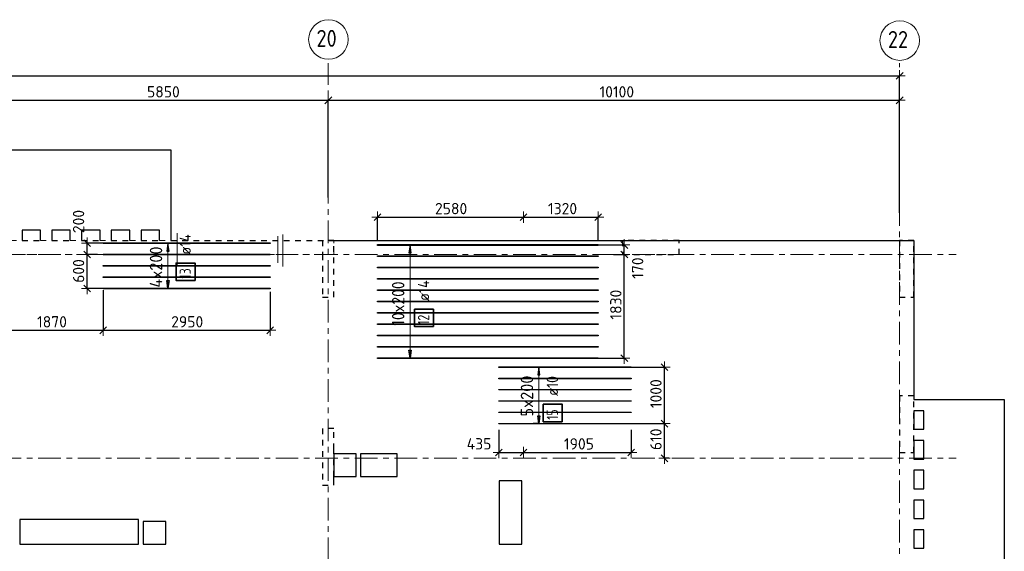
# Model space of a CAD drawing. Header units: metres. Extents: x -38 to 97, y -15 to 21.
# Tile 15 of 216: x 46 to 63, y 11 to 21. Entities that reach past the tile are written whole.
import ezdxf

# ---------------------------------------------------------------- set-up
doc = ezdxf.new("R2010")
doc.units = ezdxf.units.M
doc.header["$PDMODE"] = 65
for name, pattern in [('______11', [0.5, 0.4, -0.05, 0, -0.05]), ('______2', [0.0405, 0.03, -0.0105]), ('______3', [0.5, 0.4, -0.1]), ('______5', [1.1, 0.8, -0.1, 0.1, -0.1])]:
    doc.linetypes.add(name, pattern=pattern)
for name, color, linetype, lineweight in [('XR$2$Осевая линия (1)', 7, '______5', 13), ('XR$2$Размерная линия (1)', 7, 'Continuous', 13), ('XR$5$Балка (1)', 7, '______3', 13), ('XR$5$Перекрытие (1)', 7, 'Continuous', 35), ('XR$5$Размерная линия (1)', 7, 'Continuous', 13)]:
    doc.layers.add(name, color=color, linetype=linetype, lineweight=lineweight)
doc.layers.add('XR$5$Арм.стержн.Доп. Арм верхн.зоны Х', color=7, linetype='Continuous', lineweight=35, true_color=0x8c8cff)
doc.layers.add('XR$7$Стена_ бетон несущ.', color=7, linetype='Continuous', lineweight=70, true_color=0xb4b496)
doc.styles.add('ISOCPEUR', font='txt')
doc.dimstyles.new('DIMSTYLE_3', dxfattribs={"dimtxt": 0.2, "dimasz": 0.2, "dimexe": 0, "dimexo": 0, "dimgap": 0.1, "dimtad": 2, "dimdec": 0, "dimlfac": 1000, "dimrnd": 5, "dimzin": 12, "dimdsep": 46, "dimtxsty": 'ISOCPEUR', "dimblk1": 'ALL_ML_STRICH', "dimblk2": 'ALL_ML_STRICH', "dimsah": 1, "dimcen": 0, "dimclrd": 7, "dimclre": 256, "dimclrt": 7, "dimadec": 0, "dimazin": 0, "dimtfac": 1, "dimtdec": 0, "dimtix": 1, "dimtmove": 2, "dimatfit": 3, "dimfxl": 0, "dimtzin": 0, "dimlwd": 0, "dimlwe": -3, "dimarcsym": 0})
doc.dimstyles.new('DIMSTYLE_36', dxfattribs={"dimtxt": 0.2, "dimasz": 0.2, "dimexe": 0, "dimexo": 0, "dimgap": 0.1, "dimtad": 2, "dimdec": 0, "dimlfac": 1000, "dimrnd": 5, "dimzin": 12, "dimdsep": 46, "dimtxsty": 'ISOCPEUR', "dimblk1": 'ALL_ML_STRICH', "dimblk2": 'ALL_ML_STRICH', "dimsah": 1, "dimcen": 0, "dimclrd": 7, "dimclre": 256, "dimclrt": 7, "dimadec": 0, "dimazin": 0, "dimtfac": 1, "dimtdec": 0, "dimtix": 1, "dimtmove": 2, "dimatfit": 3, "dimfxl": 0, "dimtvp": 1.2, "dimtzin": 0, "dimlwd": 0, "dimlwe": -3, "dimarcsym": 0})
doc.dimstyles.new('DIMSTYLE_40', dxfattribs={"dimtxt": 0.2, "dimasz": 0.2, "dimexe": 0, "dimexo": 0, "dimgap": 0.1, "dimtad": 0, "dimdec": 0, "dimlfac": 1000, "dimrnd": 5, "dimzin": 12, "dimdsep": 46, "dimtxsty": 'ISOCPEUR', "dimblk1": 'ALL_ML_STRICH', "dimblk2": 'ALL_ML_STRICH', "dimsah": 1, "dimcen": 0, "dimclrd": 7, "dimclre": 256, "dimclrt": 7, "dimadec": 0, "dimazin": 0, "dimtfac": 1, "dimtdec": 0, "dimtix": 1, "dimtmove": 2, "dimatfit": 3, "dimfxl": 0, "dimtvp": 1.2, "dimtzin": 0, "dimlwd": 0, "dimlwe": -3, "dimarcsym": 0})

# ---------------------------------------------------------------- blocks, each defined once
blk = doc.blocks.new('ALL_ML_STRICH')
at = {"color": 0, "linetype": 'ByBlock', "lineweight": -2}
for p, q in [((-1, 0), (0.5, 0)), ((-0.3, -0.3), (0.3, 0.3)), ((0, -0.5), (0, 0.5))]:
    blk.add_line(p, q, dxfattribs=at)
blk = doc.blocks.new('*D11')
at = {"layer": 'DEFPOINTS', "color": 7, "linetype": 'Continuous', "lineweight": 13, "transparency": 33554687}
for p in [(0.5, 19.557), (0.5, 19.377), (61.6, 17.12)]:
    blk.add_point(p, dxfattribs=at)
at = {"layer": 'XR$2$Размерная линия (1)', "color": 9, "linetype": 'Continuous', "lineweight": -2, "true_color": 0xc7c7c7, "transparency": 33554687}
for p, q in [((0.5, 19.357), (0.5, 19.557)), ((61.6, 17.14), (61.6, 19.557))]:
    blk.add_line(p, q, dxfattribs=at)
at = {"layer": 'XR$2$Размерная линия (1)', "color": 7, "linetype": 'Continuous', "lineweight": -2, "transparency": 33554687}
blk.add_line((0.5, 19.557), (61.6, 19.557), dxfattribs=at)
at = {"layer": 'XR$2$Размерная линия (1)', "color": 7, "linetype": 'Continuous', "lineweight": 13, "transparency": 33554687, "xscale": 0.2, "yscale": 0.2, "zscale": 0.2, "rotation": 180}
blk.add_blockref('ALL_ML_STRICH', (0.5, 19.557), dxfattribs=at)
at = {"layer": 'XR$2$Размерная линия (1)', "color": 7, "linetype": 'Continuous', "lineweight": 13, "transparency": 33554687, "xscale": 0.2, "yscale": 0.2, "zscale": 0.2}
blk.add_blockref('ALL_ML_STRICH', (61.6, 19.557), dxfattribs=at)
at = {"layer": 'XR$2$Размерная линия (1)', "color": 7, "linetype": 'Continuous', "lineweight": 13, "transparency": 33554687, "insert": (31.1, 19.707), "char_height": 0.2, "width": 1, "attachment_point": 5, "style": 'ISOCPEUR'}
blk.add_mtext('\\A1;{61100}', dxfattribs=at)
blk = doc.blocks.new('*D37')
at = {"layer": 'DEFPOINTS', "color": 7, "linetype": 'Continuous', "lineweight": 13, "transparency": 33554687}
for p in [(45.65, 19.126), (45.65, 19.05), (51.5, 17.39)]:
    blk.add_point(p, dxfattribs=at)
at = {"layer": 'XR$2$Размерная линия (1)', "color": 9, "linetype": 'Continuous', "lineweight": -2, "true_color": 0xc7c7c7, "transparency": 33554687}
for p, q in [((45.65, 19.07), (45.65, 19.126)), ((51.5, 17.41), (51.5, 19.126))]:
    blk.add_line(p, q, dxfattribs=at)
at = {"layer": 'XR$2$Размерная линия (1)', "color": 7, "linetype": 'Continuous', "lineweight": -2, "transparency": 33554687}
blk.add_line((45.65, 19.126), (51.5, 19.126), dxfattribs=at)
at = {"layer": 'XR$2$Размерная линия (1)', "color": 7, "linetype": 'Continuous', "lineweight": 13, "transparency": 33554687, "xscale": 0.2, "yscale": 0.2, "zscale": 0.2, "rotation": 180}
blk.add_blockref('ALL_ML_STRICH', (45.65, 19.126), dxfattribs=at)
at = {"layer": 'XR$2$Размерная линия (1)', "color": 7, "linetype": 'Continuous', "lineweight": 13, "transparency": 33554687, "xscale": 0.2, "yscale": 0.2, "zscale": 0.2}
blk.add_blockref('ALL_ML_STRICH', (51.5, 19.126), dxfattribs=at)
at = {"layer": 'XR$2$Размерная линия (1)', "color": 7, "linetype": 'Continuous', "lineweight": 13, "transparency": 33554687, "insert": (48.585, 19.276), "char_height": 0.2, "width": 0.8, "attachment_point": 5, "style": 'ISOCPEUR'}
blk.add_mtext('\\A1;{5850}', dxfattribs=at)
blk = doc.blocks.new('*D38')
at = {"layer": 'DEFPOINTS', "color": 7, "linetype": 'Continuous', "lineweight": 13, "transparency": 33554687}
for p in [(51.5, 19.126), (61.6, 17.491), (51.5, 17.39)]:
    blk.add_point(p, dxfattribs=at)
at = {"layer": 'XR$2$Размерная линия (1)', "color": 9, "linetype": 'Continuous', "lineweight": -2, "true_color": 0xc7c7c7, "transparency": 33554687}
for p, q in [((51.5, 17.41), (51.5, 19.126)), ((61.6, 17.511), (61.6, 19.126))]:
    blk.add_line(p, q, dxfattribs=at)
at = {"layer": 'XR$2$Размерная линия (1)', "color": 7, "linetype": 'Continuous', "lineweight": -2, "transparency": 33554687}
blk.add_line((51.5, 19.126), (61.6, 19.126), dxfattribs=at)
at = {"layer": 'XR$2$Размерная линия (1)', "color": 7, "linetype": 'Continuous', "lineweight": 13, "transparency": 33554687, "xscale": 0.2, "yscale": 0.2, "zscale": 0.2, "rotation": 180}
blk.add_blockref('ALL_ML_STRICH', (51.5, 19.126), dxfattribs=at)
at = {"layer": 'XR$2$Размерная линия (1)', "color": 7, "linetype": 'Continuous', "lineweight": 13, "transparency": 33554687, "xscale": 0.2, "yscale": 0.2, "zscale": 0.2}
blk.add_blockref('ALL_ML_STRICH', (61.6, 19.126), dxfattribs=at)
at = {"layer": 'XR$2$Размерная линия (1)', "color": 7, "linetype": 'Continuous', "lineweight": 13, "transparency": 33554687, "insert": (56.6, 19.276), "char_height": 0.2, "width": 1, "attachment_point": 5, "style": 'ISOCPEUR'}
blk.add_mtext('\\A1;{10100}', dxfattribs=at)
blk = doc.blocks.new('*D636')
at = {"layer": 'DEFPOINTS', "color": 7, "linetype": 'Continuous', "lineweight": 13, "transparency": 33554687}
for p in [(47.4, 16.4), (47.236, 15.8), (47.577, 15.8)]:
    blk.add_point(p, dxfattribs=at)
at = {"layer": 'XR$5$Размерная линия (1)', "color": 9, "linetype": 'Continuous', "lineweight": -2, "true_color": 0xc7c7c7, "transparency": 33554687}
for p, q in [((47.42, 16.4), (47.236, 16.4)), ((47.557, 15.8), (47.236, 15.8))]:
    blk.add_line(p, q, dxfattribs=at)
at = {"layer": 'XR$5$Размерная линия (1)', "color": 7, "linetype": 'Continuous', "lineweight": -2, "transparency": 33554687}
blk.add_line((47.236, 15.8), (47.236, 16.4), dxfattribs=at)
at = {"layer": 'XR$5$Размерная линия (1)', "color": 7, "linetype": 'Continuous', "lineweight": 13, "transparency": 33554687, "xscale": 0.2, "yscale": 0.2, "zscale": 0.2}
for p, rotation in [((47.236, 16.4), 90), ((47.236, 15.8), 270)]:
    blk.add_blockref('ALL_ML_STRICH', p, dxfattribs=dict(at, rotation=rotation))
at = {"layer": 'XR$5$Размерная линия (1)', "color": 7, "linetype": 'Continuous', "lineweight": 13, "transparency": 33554687, "insert": (47.086, 16.11), "char_height": 0.2, "width": 0.6, "attachment_point": 5, "rotation": 90, "style": 'ISOCPEUR'}
blk.add_mtext('\\A1;{600}', dxfattribs=at)
blk = doc.blocks.new('*D637')
at = {"layer": 'DEFPOINTS', "color": 7, "linetype": 'Continuous', "lineweight": 13, "transparency": 33554687}
for p in [(47.563, 16.6), (47.236, 16.4), (47.4, 16.4)]:
    blk.add_point(p, dxfattribs=at)
at = {"layer": 'XR$5$Размерная линия (1)', "color": 9, "linetype": 'Continuous', "lineweight": -2, "true_color": 0xc7c7c7, "transparency": 33554687}
for p, q in [((47.543, 16.6), (47.236, 16.6)), ((47.42, 16.4), (47.236, 16.4))]:
    blk.add_line(p, q, dxfattribs=at)
at = {"layer": 'XR$5$Размерная линия (1)', "color": 7, "linetype": 'Continuous', "lineweight": -2, "transparency": 33554687}
blk.add_line((47.236, 16.4), (47.236, 16.6), dxfattribs=at)
at = {"layer": 'XR$5$Размерная линия (1)', "color": 7, "linetype": 'Continuous', "lineweight": 13, "transparency": 33554687, "xscale": 0.2, "yscale": 0.2, "zscale": 0.2}
for p, rotation in [((47.236, 16.6), 90), ((47.236, 16.4), 270)]:
    blk.add_blockref('ALL_ML_STRICH', p, dxfattribs=dict(at, rotation=rotation))
at = {"layer": 'XR$5$Размерная линия (1)', "color": 7, "linetype": 'Continuous', "lineweight": 13, "transparency": 33554687, "insert": (47.086, 16.984), "char_height": 0.2, "width": 0.6, "attachment_point": 5, "rotation": 90, "style": 'ISOCPEUR'}
blk.add_mtext('\\A1;{200}', dxfattribs=at)
blk = doc.blocks.new('*D638')
at = {"layer": 'DEFPOINTS', "color": 7, "linetype": 'Continuous', "lineweight": 13, "transparency": 33554687}
for p in [(47.521, 15.793), (45.65, 15.632), (45.65, 15.062)]:
    blk.add_point(p, dxfattribs=at)
at = {"layer": 'XR$5$Размерная линия (1)', "color": 9, "linetype": 'Continuous', "lineweight": -2, "true_color": 0xc7c7c7, "transparency": 33554687}
for p, q in [((47.521, 15.773), (47.521, 15.062)), ((45.65, 15.612), (45.65, 15.062))]:
    blk.add_line(p, q, dxfattribs=at)
at = {"layer": 'XR$5$Размерная линия (1)', "color": 7, "linetype": 'Continuous', "lineweight": -2, "transparency": 33554687}
blk.add_line((45.65, 15.062), (47.521, 15.062), dxfattribs=at)
at = {"layer": 'XR$5$Размерная линия (1)', "color": 7, "linetype": 'Continuous', "lineweight": 13, "transparency": 33554687, "xscale": 0.2, "yscale": 0.2, "zscale": 0.2, "rotation": 180}
blk.add_blockref('ALL_ML_STRICH', (45.65, 15.062), dxfattribs=at)
at = {"layer": 'XR$5$Размерная линия (1)', "color": 7, "linetype": 'Continuous', "lineweight": 13, "transparency": 33554687, "xscale": 0.2, "yscale": 0.2, "zscale": 0.2}
blk.add_blockref('ALL_ML_STRICH', (47.521, 15.062), dxfattribs=at)
at = {"layer": 'XR$5$Размерная линия (1)', "color": 7, "linetype": 'Continuous', "lineweight": 13, "transparency": 33554687, "insert": (46.616, 15.212), "char_height": 0.2, "width": 0.8, "attachment_point": 5, "style": 'ISOCPEUR'}
blk.add_mtext('\\A1;{1870}', dxfattribs=at)
blk = doc.blocks.new('*D639')
at = {"layer": 'DEFPOINTS', "color": 7, "linetype": 'Continuous', "lineweight": 13, "transparency": 33554687}
for p in [(47.521, 15.793), (50.471, 15.759), (47.521, 15.062)]:
    blk.add_point(p, dxfattribs=at)
at = {"layer": 'XR$5$Размерная линия (1)', "color": 9, "linetype": 'Continuous', "lineweight": -2, "true_color": 0xc7c7c7, "transparency": 33554687}
for p, q in [((47.521, 15.773), (47.521, 15.062)), ((50.471, 15.739), (50.471, 15.062))]:
    blk.add_line(p, q, dxfattribs=at)
at = {"layer": 'XR$5$Размерная линия (1)', "color": 7, "linetype": 'Continuous', "lineweight": -2, "transparency": 33554687}
blk.add_line((47.521, 15.062), (50.471, 15.062), dxfattribs=at)
at = {"layer": 'XR$5$Размерная линия (1)', "color": 7, "linetype": 'Continuous', "lineweight": 13, "transparency": 33554687, "xscale": 0.2, "yscale": 0.2, "zscale": 0.2, "rotation": 180}
blk.add_blockref('ALL_ML_STRICH', (47.521, 15.062), dxfattribs=at)
at = {"layer": 'XR$5$Размерная линия (1)', "color": 7, "linetype": 'Continuous', "lineweight": 13, "transparency": 33554687, "xscale": 0.2, "yscale": 0.2, "zscale": 0.2}
blk.add_blockref('ALL_ML_STRICH', (50.471, 15.062), dxfattribs=at)
at = {"layer": 'XR$5$Размерная линия (1)', "color": 7, "linetype": 'Continuous', "lineweight": 13, "transparency": 33554687, "insert": (49.006, 15.212), "char_height": 0.2, "width": 0.8, "attachment_point": 5, "style": 'ISOCPEUR'}
blk.add_mtext('\\A1;{2950}', dxfattribs=at)
blk = doc.blocks.new('*D640')
at = {"layer": 'DEFPOINTS', "color": 7, "linetype": 'Continuous', "lineweight": 13, "transparency": 33554687}
for p in [(56.78, 13.412), (57.442, 12.8), (57.537, 12.8)]:
    blk.add_point(p, dxfattribs=at)
at = {"layer": 'XR$5$Размерная линия (1)', "color": 9, "linetype": 'Continuous', "lineweight": -2, "true_color": 0xc7c7c7, "transparency": 33554687}
for p, q in [((56.8, 13.412), (57.442, 13.412)), ((57.517, 12.8), (57.442, 12.8))]:
    blk.add_line(p, q, dxfattribs=at)
at = {"layer": 'XR$5$Размерная линия (1)', "color": 7, "linetype": 'Continuous', "lineweight": -2, "transparency": 33554687}
blk.add_line((57.442, 12.8), (57.442, 13.412), dxfattribs=at)
at = {"layer": 'XR$5$Размерная линия (1)', "color": 7, "linetype": 'Continuous', "lineweight": 13, "transparency": 33554687, "xscale": 0.2, "yscale": 0.2, "zscale": 0.2}
for p, rotation in [((57.442, 13.412), 90), ((57.442, 12.8), 270)]:
    blk.add_blockref('ALL_ML_STRICH', p, dxfattribs=dict(at, rotation=rotation))
at = {"layer": 'XR$5$Размерная линия (1)', "color": 7, "linetype": 'Continuous', "lineweight": 13, "transparency": 33554687, "insert": (57.292, 13.136), "char_height": 0.2, "width": 0.6, "attachment_point": 5, "rotation": 90, "style": 'ISOCPEUR'}
blk.add_mtext('\\A1;{610}', dxfattribs=at)
blk = doc.blocks.new('*D641')
at = {"layer": 'DEFPOINTS', "color": 7, "linetype": 'Continuous', "lineweight": 13, "transparency": 33554687}
for p in [(56.743, 14.412), (56.78, 13.412), (57.442, 13.412)]:
    blk.add_point(p, dxfattribs=at)
at = {"layer": 'XR$5$Размерная линия (1)', "color": 9, "linetype": 'Continuous', "lineweight": -2, "true_color": 0xc7c7c7, "transparency": 33554687}
for p, q in [((56.763, 14.412), (57.442, 14.412)), ((56.8, 13.412), (57.442, 13.412))]:
    blk.add_line(p, q, dxfattribs=at)
at = {"layer": 'XR$5$Размерная линия (1)', "color": 7, "linetype": 'Continuous', "lineweight": -2, "transparency": 33554687}
blk.add_line((57.442, 13.412), (57.442, 14.412), dxfattribs=at)
at = {"layer": 'XR$5$Размерная линия (1)', "color": 7, "linetype": 'Continuous', "lineweight": 13, "transparency": 33554687, "xscale": 0.2, "yscale": 0.2, "zscale": 0.2}
for p, rotation in [((57.442, 14.412), 90), ((57.442, 13.412), 270)]:
    blk.add_blockref('ALL_ML_STRICH', p, dxfattribs=dict(at, rotation=rotation))
at = {"layer": 'XR$5$Размерная линия (1)', "color": 7, "linetype": 'Continuous', "lineweight": 13, "transparency": 33554687, "insert": (57.292, 13.942), "char_height": 0.2, "width": 0.8, "attachment_point": 5, "rotation": 90, "style": 'ISOCPEUR'}
blk.add_mtext('\\A1;{1000}', dxfattribs=at)
blk = doc.blocks.new('*D662')
at = {"layer": 'DEFPOINTS', "color": 7, "linetype": 'Continuous', "lineweight": 13, "transparency": 33554687}
for p in [(54.513, 13.322), (54.513, 12.904), (54.95, 12.94)]:
    blk.add_point(p, dxfattribs=at)
at = {"layer": 'XR$5$Размерная линия (1)', "color": 9, "linetype": 'Continuous', "lineweight": -2, "true_color": 0xc7c7c7, "transparency": 33554687}
for p, q in [((54.513, 13.302), (54.513, 12.904)), ((54.95, 12.92), (54.95, 12.904))]:
    blk.add_line(p, q, dxfattribs=at)
at = {"layer": 'XR$5$Размерная линия (1)', "color": 7, "linetype": 'Continuous', "lineweight": -2, "transparency": 33554687}
blk.add_line((54.513, 12.904), (54.95, 12.904), dxfattribs=at)
at = {"layer": 'XR$5$Размерная линия (1)', "color": 7, "linetype": 'Continuous', "lineweight": 13, "transparency": 33554687, "xscale": 0.2, "yscale": 0.2, "zscale": 0.2, "rotation": 180}
blk.add_blockref('ALL_ML_STRICH', (54.513, 12.904), dxfattribs=at)
at = {"layer": 'XR$5$Размерная линия (1)', "color": 7, "linetype": 'Continuous', "lineweight": 13, "transparency": 33554687, "xscale": 0.2, "yscale": 0.2, "zscale": 0.2}
blk.add_blockref('ALL_ML_STRICH', (54.95, 12.904), dxfattribs=at)
at = {"layer": 'XR$5$Размерная линия (1)', "color": 7, "linetype": 'Continuous', "lineweight": 13, "transparency": 33554687, "insert": (54.165, 13.056), "char_height": 0.2, "width": 0.6, "attachment_point": 5, "style": 'ISOCPEUR'}
blk.add_mtext('\\A1;{435}', dxfattribs=at)
blk = doc.blocks.new('*D663')
at = {"layer": 'DEFPOINTS', "color": 7, "linetype": 'Continuous', "lineweight": 13, "transparency": 33554687}
for p in [(56.853, 13.322), (54.95, 12.94), (54.95, 12.904)]:
    blk.add_point(p, dxfattribs=at)
at = {"layer": 'XR$5$Размерная линия (1)', "color": 9, "linetype": 'Continuous', "lineweight": -2, "true_color": 0xc7c7c7, "transparency": 33554687}
for p, q in [((56.853, 13.302), (56.853, 12.904)), ((54.95, 12.92), (54.95, 12.904))]:
    blk.add_line(p, q, dxfattribs=at)
at = {"layer": 'XR$5$Размерная линия (1)', "color": 7, "linetype": 'Continuous', "lineweight": -2, "transparency": 33554687}
blk.add_line((54.95, 12.904), (56.853, 12.904), dxfattribs=at)
at = {"layer": 'XR$5$Размерная линия (1)', "color": 7, "linetype": 'Continuous', "lineweight": 13, "transparency": 33554687, "xscale": 0.2, "yscale": 0.2, "zscale": 0.2, "rotation": 180}
blk.add_blockref('ALL_ML_STRICH', (54.95, 12.904), dxfattribs=at)
at = {"layer": 'XR$5$Размерная линия (1)', "color": 7, "linetype": 'Continuous', "lineweight": 13, "transparency": 33554687, "xscale": 0.2, "yscale": 0.2, "zscale": 0.2}
blk.add_blockref('ALL_ML_STRICH', (56.853, 12.904), dxfattribs=at)
at = {"layer": 'XR$5$Размерная линия (1)', "color": 7, "linetype": 'Continuous', "lineweight": 13, "transparency": 33554687, "insert": (55.931, 13.054), "char_height": 0.2, "width": 0.8, "attachment_point": 5, "style": 'ISOCPEUR'}
blk.add_mtext('\\A1;{1905}', dxfattribs=at)
blk = doc.blocks.new('*D664')
at = {"layer": 'DEFPOINTS', "color": 7, "linetype": 'Continuous', "lineweight": 13, "transparency": 33554687}
for p in [(56.524, 16.4), (56.252, 14.57), (56.733, 14.57)]:
    blk.add_point(p, dxfattribs=at)
at = {"layer": 'XR$5$Размерная линия (1)', "color": 9, "linetype": 'Continuous', "lineweight": -2, "true_color": 0xc7c7c7, "transparency": 33554687}
for p, q in [((56.544, 16.4), (56.733, 16.4)), ((56.272, 14.57), (56.733, 14.57))]:
    blk.add_line(p, q, dxfattribs=at)
at = {"layer": 'XR$5$Размерная линия (1)', "color": 7, "linetype": 'Continuous', "lineweight": -2, "transparency": 33554687}
blk.add_line((56.733, 14.57), (56.733, 16.4), dxfattribs=at)
at = {"layer": 'XR$5$Размерная линия (1)', "color": 7, "linetype": 'Continuous', "lineweight": 13, "transparency": 33554687, "xscale": 0.2, "yscale": 0.2, "zscale": 0.2}
for p, rotation in [((56.733, 16.4), 90), ((56.733, 14.57), 270)]:
    blk.add_blockref('ALL_ML_STRICH', p, dxfattribs=dict(at, rotation=rotation))
at = {"layer": 'XR$5$Размерная линия (1)', "color": 7, "linetype": 'Continuous', "lineweight": 13, "transparency": 33554687, "insert": (56.583, 15.515), "char_height": 0.2, "width": 0.8, "attachment_point": 5, "rotation": 90, "style": 'ISOCPEUR'}
blk.add_mtext('\\A1;{1830}', dxfattribs=at)
blk = doc.blocks.new('*D665')
at = {"layer": 'DEFPOINTS', "color": 7, "linetype": 'Continuous', "lineweight": 13, "transparency": 33554687}
for p in [(56.248, 16.57), (56.524, 16.4), (56.733, 16.4)]:
    blk.add_point(p, dxfattribs=at)
at = {"layer": 'XR$5$Размерная линия (1)', "color": 9, "linetype": 'Continuous', "lineweight": -2, "true_color": 0xc7c7c7, "transparency": 33554687}
for p, q in [((56.268, 16.57), (56.733, 16.57)), ((56.544, 16.4), (56.733, 16.4))]:
    blk.add_line(p, q, dxfattribs=at)
at = {"layer": 'XR$5$Размерная линия (1)', "color": 7, "linetype": 'Continuous', "lineweight": -2, "transparency": 33554687}
blk.add_line((56.733, 16.4), (56.733, 16.57), dxfattribs=at)
at = {"layer": 'XR$5$Размерная линия (1)', "color": 7, "linetype": 'Continuous', "lineweight": 13, "transparency": 33554687, "xscale": 0.2, "yscale": 0.2, "zscale": 0.2}
for p, rotation in [((56.733, 16.57), 90), ((56.733, 16.4), 270)]:
    blk.add_blockref('ALL_ML_STRICH', p, dxfattribs=dict(at, rotation=rotation))
at = {"layer": 'XR$5$Размерная линия (1)', "color": 7, "linetype": 'Continuous', "lineweight": 13, "transparency": 33554687, "insert": (56.969, 16.161), "char_height": 0.2, "width": 0.6, "attachment_point": 5, "rotation": 90, "style": 'ISOCPEUR'}
blk.add_mtext('\\A1;{170}', dxfattribs=at)
blk = doc.blocks.new('*D666')
at = {"layer": 'DEFPOINTS', "color": 7, "linetype": 'Continuous', "lineweight": 13, "transparency": 33554687}
for p in [(52.371, 17.062), (54.95, 17.016), (52.371, 16.641)]:
    blk.add_point(p, dxfattribs=at)
at = {"layer": 'XR$5$Размерная линия (1)', "color": 9, "linetype": 'Continuous', "lineweight": -2, "true_color": 0xc7c7c7, "transparency": 33554687}
for p, q in [((52.371, 16.661), (52.371, 17.062)), ((54.95, 17.036), (54.95, 17.062))]:
    blk.add_line(p, q, dxfattribs=at)
at = {"layer": 'XR$5$Размерная линия (1)', "color": 7, "linetype": 'Continuous', "lineweight": -2, "transparency": 33554687}
blk.add_line((52.371, 17.062), (54.95, 17.062), dxfattribs=at)
at = {"layer": 'XR$5$Размерная линия (1)', "color": 7, "linetype": 'Continuous', "lineweight": 13, "transparency": 33554687, "xscale": 0.2, "yscale": 0.2, "zscale": 0.2, "rotation": 180}
blk.add_blockref('ALL_ML_STRICH', (52.371, 17.062), dxfattribs=at)
at = {"layer": 'XR$5$Размерная линия (1)', "color": 7, "linetype": 'Continuous', "lineweight": 13, "transparency": 33554687, "xscale": 0.2, "yscale": 0.2, "zscale": 0.2}
blk.add_blockref('ALL_ML_STRICH', (54.95, 17.062), dxfattribs=at)
at = {"layer": 'XR$5$Размерная линия (1)', "color": 7, "linetype": 'Continuous', "lineweight": 13, "transparency": 33554687, "insert": (53.671, 17.212), "char_height": 0.2, "width": 0.8, "attachment_point": 5, "style": 'ISOCPEUR'}
blk.add_mtext('\\A1;{2580}', dxfattribs=at)
blk = doc.blocks.new('*D667')
at = {"layer": 'DEFPOINTS', "color": 7, "linetype": 'Continuous', "lineweight": 13, "transparency": 33554687}
for p in [(54.95, 17.062), (54.95, 17.016), (56.271, 16.641)]:
    blk.add_point(p, dxfattribs=at)
at = {"layer": 'XR$5$Размерная линия (1)', "color": 9, "linetype": 'Continuous', "lineweight": -2, "true_color": 0xc7c7c7, "transparency": 33554687}
for p, q in [((54.95, 17.036), (54.95, 17.062)), ((56.271, 16.661), (56.271, 17.062))]:
    blk.add_line(p, q, dxfattribs=at)
at = {"layer": 'XR$5$Размерная линия (1)', "color": 7, "linetype": 'Continuous', "lineweight": -2, "transparency": 33554687}
blk.add_line((54.95, 17.062), (56.271, 17.062), dxfattribs=at)
at = {"layer": 'XR$5$Размерная линия (1)', "color": 7, "linetype": 'Continuous', "lineweight": 13, "transparency": 33554687, "xscale": 0.2, "yscale": 0.2, "zscale": 0.2, "rotation": 180}
blk.add_blockref('ALL_ML_STRICH', (54.95, 17.062), dxfattribs=at)
at = {"layer": 'XR$5$Размерная линия (1)', "color": 7, "linetype": 'Continuous', "lineweight": 13, "transparency": 33554687, "xscale": 0.2, "yscale": 0.2, "zscale": 0.2}
blk.add_blockref('ALL_ML_STRICH', (56.271, 17.062), dxfattribs=at)
at = {"layer": 'XR$5$Размерная линия (1)', "color": 7, "linetype": 'Continuous', "lineweight": 13, "transparency": 33554687, "insert": (55.641, 17.212), "char_height": 0.2, "width": 0.8, "attachment_point": 5, "style": 'ISOCPEUR'}
blk.add_mtext('\\A1;{1320}', dxfattribs=at)

msp = doc.modelspace()

# ---------------------------------------------------------------- linework, layer by layer
at = {"color": 52, "linetype": 'Continuous', "lineweight": 13, "transparency": 33554687}
for p, q in [((48.8293, 16.778), (48.8293, 16.268)), ((48.8293, 16.778), (48.8293, 16.1972)), ((50.6053, 16.7262), (50.6053, 16.2562)), ((50.6969, 16.7563), (50.6969, 16.3063)), ((50.6969, 16.7563), (50.6969, 16.1863)), ((48.8293, 16.6709), (48.8293, 16.268))]:
    msp.add_line(p, q, dxfattribs=at)
at = {"layer": 'XR$2$Осевая линия (1)', "color": 253, "linetype": '______11', "lineweight": 13, "true_color": 0xa0a0a0, "transparency": 33554687}
for p, q in [((51.5, 6.8), (51.5, 19.78)), ((61.6, -3.39), (61.6, 19.78)), ((-2.63, 16.4), (62.6, 16.4)), ((-2.63, 12.8), (62.6, 12.8))]:
    msp.add_line(p, q, dxfattribs=at)
at = {"layer": 'XR$2$Осевая линия (1)', "color": 7, "linetype": 'Continuous', "lineweight": 13, "transparency": 33554687}
for centre in [(51.5018, 20.2012), (61.6018, 20.1812)]:
    msp.add_circle(centre, 0.3493, dxfattribs=at)
at = {"layer": 'XR$5$Арм.стержн.Доп. Арм верхн.зоны Х', "color": 253, "linetype": 'Continuous', "lineweight": -3, "true_color": 0xa0a0a0, "transparency": 33554687}
for p, q in [((48.665, 16.6002), (48.565, 16.6002)), ((48.665, 16.6002), (48.765, 16.6002)), ((52.9453, 16.5702), (52.8453, 16.5702)), ((52.9453, 16.5702), (53.0453, 16.5702)), ((48.665, 15.8002), (48.565, 15.8002)), ((48.665, 15.8002), (48.765, 15.8002)), ((52.9453, 14.5702), (52.8453, 14.5702)), ((52.9453, 14.5702), (53.0453, 14.5702)), ((55.2219, 14.4119), (55.1219, 14.4119)), ((55.2219, 14.4119), (55.3219, 14.4119)), ((55.2219, 13.4119), (55.1219, 13.4119)), ((55.2219, 13.4119), (55.3219, 13.4119))]:
    msp.add_line(p, q, dxfattribs=at)
at = {"layer": 'XR$5$Арм.стержн.Доп. Арм верхн.зоны Х', "color": 7, "linetype": 'Continuous', "lineweight": 25, "transparency": 33554687}
for p, q in [((48.665, 16.6002), (48.645, 16.4602)), ((48.685, 16.4602), (48.665, 16.6002)), ((52.9453, 16.5702), (52.9253, 16.4302)), ((52.9653, 16.4302), (52.9453, 16.5702)), ((48.645, 16.4602), (48.685, 16.4602)), ((52.9253, 16.4302), (52.9653, 16.4302)), ((48.665, 15.8002), (48.645, 15.9402)), ((48.645, 15.9402), (48.685, 15.9402)), ((48.685, 15.9402), (48.665, 15.8002)), ((52.9453, 14.5702), (52.9253, 14.7102)), ((52.9253, 14.7102), (52.9653, 14.7102)), ((52.9653, 14.7102), (52.9453, 14.5702)), ((55.2219, 14.4119), (55.2019, 14.2719)), ((55.2419, 14.2719), (55.2219, 14.4119)), ((55.2019, 14.2719), (55.2419, 14.2719)), ((55.2219, 13.4119), (55.2019, 13.5519)), ((55.2019, 13.5519), (55.2419, 13.5519)), ((55.2419, 13.5519), (55.2219, 13.4119))]:
    msp.add_line(p, q, dxfattribs=at)
at = {"layer": 'XR$5$Арм.стержн.Доп. Арм верхн.зоны Х', "color": 7, "linetype": 'Continuous', "lineweight": 13, "transparency": 33554687}
for p, q in [((48.665, 16.6002), (48.665, 16.6002)), ((48.665, 15.8002), (48.665, 16.6002)), ((52.9453, 16.5702), (52.9453, 16.5702)), ((52.9453, 14.5702), (52.9453, 16.5702)), ((48.665, 15.8002), (48.665, 15.8002)), ((52.9453, 14.5702), (52.9453, 14.5702)), ((55.2219, 14.4119), (55.2219, 14.4119)), ((55.2219, 13.4119), (55.2219, 14.4119)), ((55.2219, 13.4119), (55.2219, 13.4119))]:
    msp.add_line(p, q, dxfattribs=at)
at = {"layer": 'XR$5$Арм.стержн.Доп. Арм верхн.зоны Х', "color": 7, "linetype": 'Continuous', "lineweight": 25, "transparency": 33554687}
for points in [[(50.4713, 16.5932), (47.5213, 16.5932), (47.5213, 16.6072), (50.4713, 16.6072), (50.4713, 16.5932)], [(56.2713, 16.5632), (52.3713, 16.5632), (52.3713, 16.5772), (56.2713, 16.5772), (56.2713, 16.5632)], [(50.4713, 16.3932), (47.5213, 16.3932), (47.5213, 16.4072), (50.4713, 16.4072), (50.4713, 16.3932)], [(56.2713, 16.3632), (52.3713, 16.3632), (52.3713, 16.3772), (56.2713, 16.3772), (56.2713, 16.3632)], [(50.4713, 16.1932), (47.5213, 16.1932), (47.5213, 16.2072), (50.4713, 16.2072), (50.4713, 16.1932)], [(56.2713, 16.1632), (52.3713, 16.1632), (52.3713, 16.1772), (56.2713, 16.1772), (56.2713, 16.1632)], [(50.4713, 15.9932), (47.5213, 15.9932), (47.5213, 16.0072), (50.4713, 16.0072), (50.4713, 15.9932)], [(56.2713, 15.9632), (52.3713, 15.9632), (52.3713, 15.9772), (56.2713, 15.9772), (56.2713, 15.9632)], [(50.4713, 15.7932), (47.5213, 15.7932), (47.5213, 15.8072), (50.4713, 15.8072), (50.4713, 15.7932)], [(56.2713, 15.7632), (52.3713, 15.7632), (52.3713, 15.7772), (56.2713, 15.7772), (56.2713, 15.7632)], [(56.2713, 15.5632), (52.3713, 15.5632), (52.3713, 15.5772), (56.2713, 15.5772), (56.2713, 15.5632)], [(56.2713, 15.3632), (52.3713, 15.3632), (52.3713, 15.3772), (56.2713, 15.3772), (56.2713, 15.3632)], [(56.2713, 15.1632), (52.3713, 15.1632), (52.3713, 15.1772), (56.2713, 15.1772), (56.2713, 15.1632)], [(56.2713, 14.9632), (52.3713, 14.9632), (52.3713, 14.9772), (56.2713, 14.9772), (56.2713, 14.9632)], [(56.2713, 14.7632), (52.3713, 14.7632), (52.3713, 14.7772), (56.2713, 14.7772), (56.2713, 14.7632)], [(56.2713, 14.5632), (52.3713, 14.5632), (52.3713, 14.5772), (56.2713, 14.5772), (56.2713, 14.5632)]]:
    msp.add_lwpolyline(points, dxfattribs=at)
at = {"layer": 'XR$5$Арм.стержн.Доп. Арм верхн.зоны Х', "color": 7, "linetype": 'Continuous', "lineweight": 35, "transparency": 33554687}
for points in [[(49.1439, 15.943), (49.1439, 16.2497), (48.8106, 16.2497), (48.8106, 15.943), (49.1439, 15.943)], [(53.3576, 15.1261), (53.3576, 15.4327), (53.0243, 15.4327), (53.0243, 15.1261), (53.3576, 15.1261)], [(55.6345, 13.4471), (55.6345, 13.7538), (55.3012, 13.7538), (55.3012, 13.4471), (55.6345, 13.4471)]]:
    msp.add_lwpolyline(points, dxfattribs=at)
at = {"layer": 'XR$5$Арм.стержн.Доп. Арм верхн.зоны Х', "color": 4, "linetype": 'Continuous', "lineweight": 25, "transparency": 33554687}
for points in [[(56.8525, 14.4069), (54.5125, 14.4069), (54.5125, 14.4169), (56.8525, 14.4169), (56.8525, 14.4069)], [(56.8525, 14.2069), (54.5125, 14.2069), (54.5125, 14.2169), (56.8525, 14.2169), (56.8525, 14.2069)], [(56.8525, 14.0069), (54.5125, 14.0069), (54.5125, 14.0169), (56.8525, 14.0169), (56.8525, 14.0069)], [(56.8525, 13.8069), (54.5125, 13.8069), (54.5125, 13.8169), (56.8525, 13.8169), (56.8525, 13.8069)], [(56.8525, 13.6069), (54.5125, 13.6069), (54.5125, 13.6169), (56.8525, 13.6169), (56.8525, 13.6069)], [(56.8525, 13.4069), (54.5125, 13.4069), (54.5125, 13.4169), (56.8525, 13.4169), (56.8525, 13.4069)]]:
    msp.add_lwpolyline(points, dxfattribs=at)
at = {"layer": 'XR$5$Балка (1)', "color": 7, "linetype": '______2', "lineweight": 25, "transparency": 33554687}
for p, q in [((46.0896, 16.6502), (46.4146, 16.6502)), ((46.6146, 16.6502), (46.9396, 16.6502)), ((47.1396, 16.6502), (47.4646, 16.6502)), ((47.6646, 16.6502), (47.9896, 16.6502)), ((48.1896, 16.6502), (48.5146, 16.6502)), ((48.7146, 16.6502), (51.6, 16.6502))]:
    msp.add_line(p, q, dxfattribs=at)
at = {"layer": 'XR$5$Балка (1)', "color": 7, "linetype": '______2', "lineweight": 18, "transparency": 33554687}
for p, q in [((51.6, 16.4002), (51.6, 16.6502)), ((45.65, 16.4002), (51.6, 16.4002))]:
    msp.add_line(p, q, dxfattribs=at)
at = {"layer": 'XR$5$Перекрытие (1)', "color": 7, "linetype": 'Continuous', "lineweight": 25, "transparency": 33554687}
for p, q in [((45.3646, 18.2502), (48.7146, 18.2502)), ((48.7146, 18.2502), (48.7146, 16.8302)), ((46.0896, 16.8302), (46.0896, 16.6502)), ((46.4146, 16.8302), (46.0896, 16.8302)), ((46.4146, 16.6502), (46.4146, 16.8302)), ((46.9396, 16.8302), (46.6146, 16.8302)), ((46.6146, 16.8302), (46.6146, 16.6502)), ((46.9396, 16.6502), (46.9396, 16.8302)), ((47.4646, 16.8302), (47.1396, 16.8302)), ((47.1396, 16.8302), (47.1396, 16.6502)), ((47.4646, 16.6502), (47.4646, 16.8302)), ((47.6646, 16.8302), (47.6646, 16.6502)), ((47.9896, 16.8302), (47.6646, 16.8302)), ((47.9896, 16.6502), (47.9896, 16.8302)), ((48.1896, 16.8302), (48.1896, 16.6502)), ((48.5146, 16.8302), (48.1896, 16.8302)), ((48.5146, 16.6502), (48.5146, 16.8302)), ((48.7146, 16.8302), (48.7146, 16.6502)), ((51.6, 16.6502), (61.85, 16.6502)), ((61.85, 16.6502), (61.85, 13.8374)), ((61.85, 13.8374), (62.03, 13.8374)), ((62.03, 13.8374), (63.45, 13.8374)), ((63.45, 13.8374), (63.45, 10.4874)), ((62.03, 13.6374), (61.85, 13.6374)), ((61.85, 13.6374), (61.85, 13.3124)), ((62.03, 13.3124), (62.03, 13.6374)), ((61.85, 13.3124), (62.03, 13.3124)), ((62.03, 13.1124), (61.85, 13.1124)), ((61.85, 13.1124), (61.85, 12.7874)), ((62.03, 12.7874), (62.03, 13.1124)), ((51.99, 12.8802), (51.6, 12.8801)), ((51.6, 12.8801), (51.6, 12.4801)), ((51.99, 12.4802), (51.99, 12.8802)), ((52.07, 12.8802), (52.07, 12.4802)), ((52.72, 12.8802), (52.07, 12.8802)), ((52.72, 12.4802), (52.72, 12.8802)), ((61.85, 12.7874), (62.03, 12.7874)), ((62.03, 12.5874), (61.85, 12.5874)), ((61.85, 12.5874), (61.85, 12.2624)), ((62.03, 12.2624), (62.03, 12.5874)), ((51.6, 12.4801), (51.99, 12.4802)), ((52.07, 12.4802), (52.72, 12.4802)), ((54.5206, 12.4003), (54.5206, 11.2803)), ((54.9206, 12.4003), (54.5206, 12.4003)), ((54.9206, 11.2803), (54.9206, 12.4003)), ((61.85, 12.2624), (62.03, 12.2624)), ((62.03, 12.0624), (61.85, 12.0624)), ((61.85, 12.0624), (61.85, 11.7374)), ((62.03, 11.7374), (62.03, 12.0624)), ((46.0469, 11.7202), (46.0469, 11.2802)), ((48.1469, 11.7202), (46.0469, 11.7202)), ((48.1469, 11.2802), (48.1469, 11.7202)), ((48.2269, 11.6802), (48.2269, 11.2802)), ((48.6269, 11.6802), (48.2269, 11.6802)), ((48.6269, 11.2802), (48.6269, 11.6802)), ((61.85, 11.7374), (62.03, 11.7374)), ((62.03, 11.5374), (61.85, 11.5374)), ((61.85, 11.5374), (61.85, 11.2124)), ((62.03, 11.2124), (62.03, 11.5374)), ((46.0469, 11.2802), (48.1469, 11.2802)), ((48.2269, 11.2802), (48.6269, 11.2802)), ((54.5206, 11.2803), (54.9206, 11.2803)), ((61.85, 11.2124), (62.03, 11.2124))]:
    msp.add_line(p, q, dxfattribs=at)
at = {"layer": 'XR$5$Перекрытие (1)', "color": 7, "linetype": '______2', "lineweight": 18, "transparency": 33554687}
for p, q in [((45.8896, 16.6502), (46.0896, 16.6502)), ((46.4146, 16.6502), (46.6146, 16.6502)), ((46.9396, 16.6502), (47.1396, 16.6502)), ((47.4646, 16.6502), (47.6646, 16.6502)), ((47.9896, 16.6502), (48.1896, 16.6502)), ((48.5146, 16.6502), (48.7146, 16.6502))]:
    msp.add_line(p, q, dxfattribs=at)
at = {"layer": 'XR$7$Стена_ бетон несущ.', "color": 253, "linetype": '______2', "lineweight": -3, "true_color": 0xa0a0a0, "transparency": 33554687}
for p, q in [((51.4, 16.65), (51.4, 16.4)), ((51.6, 16.65), (51.4, 16.65)), ((51.6, 15.65), (51.6, 16.65)), ((51.4, 16.4), (51.4, 15.65)), ((51.4, 15.65), (51.6, 15.65)), ((61.6, 13.9049), (61.6, 12.9049)), ((61.85, 13.9049), (61.6, 13.9049)), ((61.85, 12.9049), (61.85, 13.9049)), ((51.4, 13.325), (51.4, 12.325)), ((51.6, 13.325), (51.4, 13.325)), ((51.6, 12.9596), (51.6, 13.325)), ((51.6, 12.8796), (51.6, 12.9596)), ((61.6, 12.9049), (61.85, 12.9049)), ((51.6, 12.48), (51.6, 12.8796)), ((51.6, 12.4), (51.6, 12.48)), ((51.6, 12.325), (51.6, 12.4)), ((51.4, 12.325), (51.6, 12.325))]:
    msp.add_line(p, q, dxfattribs=at)
for points in [[(57.7, 16.65), (56.7, 16.65), (56.7, 16.4), (57.7, 16.4), (57.7, 16.65)], [(61.85, 16.65), (61.6, 16.65), (61.6, 15.65), (61.85, 15.65), (61.85, 16.65)]]:
    msp.add_lwpolyline(points, close=True, dxfattribs=at)

# ---------------------------------------------------------------- texts
at = {"layer": 'XR$2$Осевая линия (1)', "color": 7, "linetype": 'Continuous', "lineweight": 13, "transparency": 33554687, "char_height": 0.3, "width": 0.550812, "attachment_point": 7, "style": 'ISOCPEUR'}
for s, insert in [('\\W0.87;20', (51.2918, 20.0707)), ('\\W0.87;22', (61.3918, 20.0507))]:
    msp.add_mtext(s, dxfattribs=dict(at, insert=insert))
at = {"layer": 'XR$5$Арм.стержн.Доп. Арм верхн.зоны Х', "color": 7, "linetype": 'Continuous', "lineweight": 25, "transparency": 33554687, "char_height": 0.2, "attachment_point": 7, "rotation": 90, "style": 'ISOCPEUR'}
for s, insert, width in [('\\W0.89; ø14 ', (49.0706, 16.283), 0.769432), ('\\W0.75;13', (49.0706, 15.9764), 0.314854), ('\\W0.89; ø14 ', (53.2843, 15.4661), 0.769432), ('\\W0.75;12', (53.2843, 15.1594), 0.314854), ('\\W0.89; ø10 ', (55.5612, 13.7871), 0.749105), ('\\W0.75;15', (55.5612, 13.4805), 0.314854)]:
    msp.add_mtext(s, dxfattribs=dict(at, insert=insert, width=width))
at = {"layer": 'XR$5$Арм.стержн.Доп. Арм верхн.зоны Х', "color": 7, "linetype": 'Continuous', "lineweight": 13, "transparency": 33554687, "char_height": 0.22, "attachment_point": 7, "rotation": 90, "style": 'ISOCPEUR'}
for s, insert, width in [('\\W0.95;4x200', (48.565, 15.8152), 0.895564), ('\\W0.91;10x200', (52.8453, 15.1412), 0.979318), ('\\W0.95;5x200', (55.1219, 13.5379), 0.873359)]:
    msp.add_mtext(s, dxfattribs=dict(at, insert=insert, width=width))

# ---------------------------------------------------------------- dimensions: what is measured, and where the dimension line sits
at = {"layer": 'XR$2$Размерная линия (1)', "color": 7, "linetype": 'Continuous', "lineweight": 13, "transparency": 33554687}
for base, p1, p2, picture, middle in [((61.6, 19.5574), (0.5, 19.3568), (61.6, 17.1397), '*D11', (31.1, 19.7074)), ((51.5, 19.1261), (45.65, 19.0702), (51.5, 17.4096), '*D37', (48.585, 19.2761)), ((61.6, 19.1261), (51.5, 17.4096), (61.6, 17.5112), '*D38', (56.6, 19.2761))]:
    dim = msp.add_linear_dim(base=base, p1=p1, p2=p2, dimstyle='DIMSTYLE_3', override={"dimpost": '<>', "dimclrd": 7, "dimclre": 9, "dimclrt": 7, "dimlwd": 0, "dimlwe": 65533}, dxfattribs=at)
    dim.commit()
    dim.dimension.update_dxf_attribs({"geometry": picture, "text_midpoint": middle, "dimtype": 160})
at = {"layer": 'XR$5$Размерная линия (1)', "color": 7, "linetype": 'Continuous', "lineweight": 13, "transparency": 33554687}
for base, p1, p2, dimstyle, picture, middle in [((47.2365, 16.6002), (47.4196, 16.4), (47.5427, 16.6002), 'DIMSTYLE_36', '*D637', (47.0865, 16.9837)), ((56.7328, 16.5702), (56.5443, 16.4), (56.2676, 16.5702), 'DIMSTYLE_40', '*D665', (56.9686, 16.161)), ((47.2365, 16.4), (47.5567, 15.8002), (47.4196, 16.4), 'DIMSTYLE_3', '*D636', (47.0865, 16.1101)), ((56.7328, 16.4), (56.2723, 14.5702), (56.5443, 16.4), 'DIMSTYLE_3', '*D664', (56.5828, 15.5151)), ((57.4423, 14.4119), (56.7997, 13.4119), (56.7632, 14.4119), 'DIMSTYLE_3', '*D641', (57.2923, 13.9419)), ((57.4423, 13.4119), (57.517, 12.8), (56.7997, 13.4119), 'DIMSTYLE_3', '*D640', (57.2923, 13.136))]:
    dim = msp.add_linear_dim(base=base, p1=p1, p2=p2, angle=90, dimstyle=dimstyle, override={"dimpost": '<>', "dimclrd": 7, "dimclre": 9, "dimclrt": 7, "dimlwd": 0, "dimlwe": 65533}, dxfattribs=at)
    dim.commit()
    dim.dimension.update_dxf_attribs({"geometry": picture, "text_midpoint": middle, "dimtype": 160})
for base, p1, p2, dimstyle, picture, middle in [((54.95, 17.0621), (52.3713, 16.6612), (54.95, 17.0356), 'DIMSTYLE_3', '*D666', (53.6706, 17.2121)), ((56.2713, 17.0621), (54.95, 17.0356), (56.2713, 16.6612), 'DIMSTYLE_3', '*D667', (55.6406, 17.2121)), ((47.5213, 15.0622), (45.65, 15.612), (47.5213, 15.7732), 'DIMSTYLE_3', '*D638', (46.6156, 15.2122)), ((50.4713, 15.0622), (47.5213, 15.7732), (50.4713, 15.7392), 'DIMSTYLE_3', '*D639', (49.0063, 15.2122)), ((54.95, 12.90414), (54.51252, 13.3019), (54.95, 12.92012), 'DIMSTYLE_36', '*D662', (54.16518, 13.05609)), ((56.85252, 12.90414), (54.95, 12.92012), (56.85252, 13.3019), 'DIMSTYLE_3', '*D663', (55.93126, 13.05414))]:
    dim = msp.add_linear_dim(base=base, p1=p1, p2=p2, dimstyle=dimstyle, override={"dimpost": '<>', "dimclrd": 7, "dimclre": 9, "dimclrt": 7, "dimlwd": 0, "dimlwe": 65533}, dxfattribs=at)
    dim.commit()
    dim.dimension.update_dxf_attribs({"geometry": picture, "text_midpoint": middle, "dimtype": 160})

doc.saveas('drawing.dxf')
